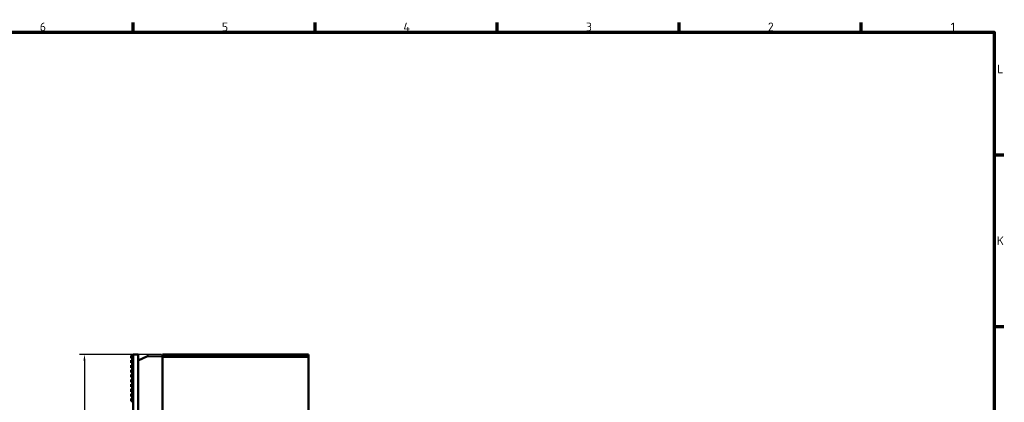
# Model space of a CAD drawing. Header units: millimetres. Extents: x 0 to 2239, y -60 to 841.
# Tile 160 of 161: x 771 to 1173, y 670 to 826. Entities that reach past the tile are written whole.
import ezdxf

# ---------------------------------------------------------------- set-up
doc = ezdxf.new("R2010")
doc.units = ezdxf.units.MM
doc.layers.get('0').update_dxf_attribs({"lineweight": 25})
for name, color, linetype, lineweight in [('Bemaßung (ISO)', 7, 'Continuous', 25), ('Rahmen (ISO)', 7, 'Continuous', 70), ('Sichtbar (ISO)', 7, 'Continuous', 50)]:
    doc.layers.add(name, color=color, linetype=linetype, lineweight=lineweight)
doc.styles.add('Notiztext (DIN)', font='isocpeur.ttf')
doc.dimstyles.new('Standard (DIN)', dxfattribs={"dimtxt": 3.5, "dimasz": 2.5, "dimexe": 2, "dimexo": 0.5, "dimgap": 0.5, "dimtad": 1, "dimrnd": 1e-08, "dimtxsty": 'Notiztext (DIN)', "dimcen": 0.09, "dimdle": 10, "dimclrd": 256, "dimclre": 256, "dimclrt": 256, "dimadec": 0, "dimazin": 0, "dimtfac": 1, "dimtmove": 0, "dimatfit": 3, "dimfxl": 1, "dimtolj": 1, "dimtzin": 0, "dimlwd": -1, "dimlwe": -1, "dimarcsym": 0})

# ---------------------------------------------------------------- blocks, each defined once
blk = doc.blocks.new('Ränder Vorgaberahmen')
at = {"layer": 'Rahmen (ISO)'}
for p, q in [((817.44, 821), (817.44, 824.9)), ((891.75, 821), (891.75, 824.9)), ((966.06, 821), (966.06, 824.9)), ((1040.37, 821), (1040.37, 824.9)), ((1114.69, 821), (1114.69, 824.9)), ((1169, 770.92), (1172.9, 770.92)), ((1169, 700.83), (1172.9, 700.83))]:
    blk.add_line(p, q, dxfattribs=at)
at = {"layer": 'Rahmen (ISO)', "flags": 128}
blk.add_lwpolyline([(20, 20), (20, 821), (1169, 821), (1169, 20), (20, 20)], dxfattribs=at)
at = {"layer": 'Rahmen (ISO)', "char_height": 3.5, "attachment_point": 7, "style": 'Notiztext (DIN)'}
for s, insert in [('6', (779.36, 821.4)), ('5', (853.67, 821.4)), ('4', (927.81, 821.4)), ('3', (1002.3, 821.4)), ('2', (1076.61, 821.4)), ('1', (1151.27, 821.4)), ('L', (1170.23, 804.21)), ('K', (1170.05, 734.13))]:
    blk.add_mtext(s, dxfattribs=dict(at, insert=insert))
blk = doc.blocks.new('*D20')
at = {"layer": 'Bemaßung (ISO)', "transparency": 16777216}
for p, q in [((829, 689.47), (795.59, 689.47)), ((797.59, 686.97), (797.59, 441.97)), ((829, 439.47), (795.59, 439.47))]:
    blk.add_line(p, q, dxfattribs=at)
for points in [[(797.17, 686.97), (798.01, 686.97), (797.59, 689.47)], [(797.17, 441.97), (798.01, 441.97), (797.59, 439.47)]]:
    blk.add_solid(points, dxfattribs=at)
at = {"layer": 'Defpoints', "color": 0, "transparency": 16777216}
for p in [(829.5, 689.47), (797.59, 439.47), (829.5, 439.47)]:
    blk.add_point(p, dxfattribs=at)
at = {"layer": 'Bemaßung (ISO)', "transparency": 16777216, "insert": (793.59, 561.14), "char_height": 3.5, "attachment_point": 1, "rotation": 90, "style": 'Notiztext (DIN)'}
blk.add_mtext('\\A1;250', dxfattribs=at)

msp = doc.modelspace()

# ---------------------------------------------------------------- linework, layer by layer
at = {"layer": 'Sichtbar (ISO)'}
for p, q in [((817.499, 689.041), (816.599, 689.041)), ((816.599, 687.941), (816.599, 689.041)), ((817.499, 687.941), (816.599, 687.941)), ((819.499, 689.396), (817.499, 689.396)), ((817.499, 439.546), (817.499, 689.396)), ((819.499, 439.546), (819.499, 689.396)), ((823.279, 688.73), (819.499, 686.971)), ((829.499, 688.621), (823.736, 688.823)), ((829.499, 689.471), (888.999, 689.471)), ((829.499, 689.471), (829.499, 688.471)), ((829.499, 688.471), (888.999, 688.471)), ((829.499, 660.471), (829.499, 688.471)), ((888.999, 688.471), (888.999, 689.471)), ((888.999, 660.471), (888.999, 688.471)), ((817.499, 687.088), (816.599, 687.088)), ((816.599, 685.988), (816.599, 687.088)), ((817.499, 685.988), (816.599, 685.988)), ((817.499, 685.135), (816.599, 685.135)), ((816.599, 684.035), (816.599, 685.135)), ((817.499, 684.035), (816.599, 684.035)), ((817.499, 683.182), (816.599, 683.182)), ((816.599, 682.082), (816.599, 683.182)), ((817.499, 682.082), (816.599, 682.082)), ((817.499, 681.229), (816.599, 681.229)), ((816.599, 680.129), (816.599, 681.229)), ((817.499, 680.129), (816.599, 680.129)), ((817.499, 679.276), (816.599, 679.276)), ((816.599, 678.176), (816.599, 679.276)), ((817.499, 678.176), (816.599, 678.176)), ((817.499, 677.323), (816.599, 677.323)), ((816.599, 676.223), (816.599, 677.323)), ((817.499, 676.223), (816.599, 676.223)), ((817.499, 675.37), (816.599, 675.37)), ((816.599, 674.27), (816.599, 675.37)), ((817.499, 674.27), (816.599, 674.27)), ((817.499, 673.417), (816.599, 673.417)), ((816.599, 672.317), (816.599, 673.417)), ((817.499, 672.317), (816.599, 672.317)), ((817.499, 671.464), (816.599, 671.464)), ((816.599, 670.364), (816.599, 671.464)), ((817.499, 670.364), (816.599, 670.364))]:
    msp.add_line(p, q, dxfattribs=at)
msp.add_arc((823.701, 687.823), 1, 88, 114.95652, dxfattribs=at)

# ---------------------------------------------------------------- block references
msp.add_blockref('Ränder Vorgaberahmen', (0, 0))

# ---------------------------------------------------------------- dimensions: what is measured, and where the dimension line sits
at = {"layer": 'Bemaßung (ISO)'}
dim = msp.add_linear_dim(base=(797.591, 439.471), p1=(829.499, 689.471), p2=(829.499, 439.471), angle=90, dimstyle='Standard (DIN)', override={"dimgap": 0.5, "dimdec": 2, "dimtol": 0, "dimlim": 0, "dimtp": 0, "dimtm": 0, "dimtdec": 2, "dimtofl": 0, "dimatfit": 1}, dxfattribs=at)
dim.commit()
dim.dimension.update_dxf_attribs({"geometry": '*D20', "text_midpoint": (797.591, 564.461), "dimtype": 160})

doc.saveas('drawing.dxf')
